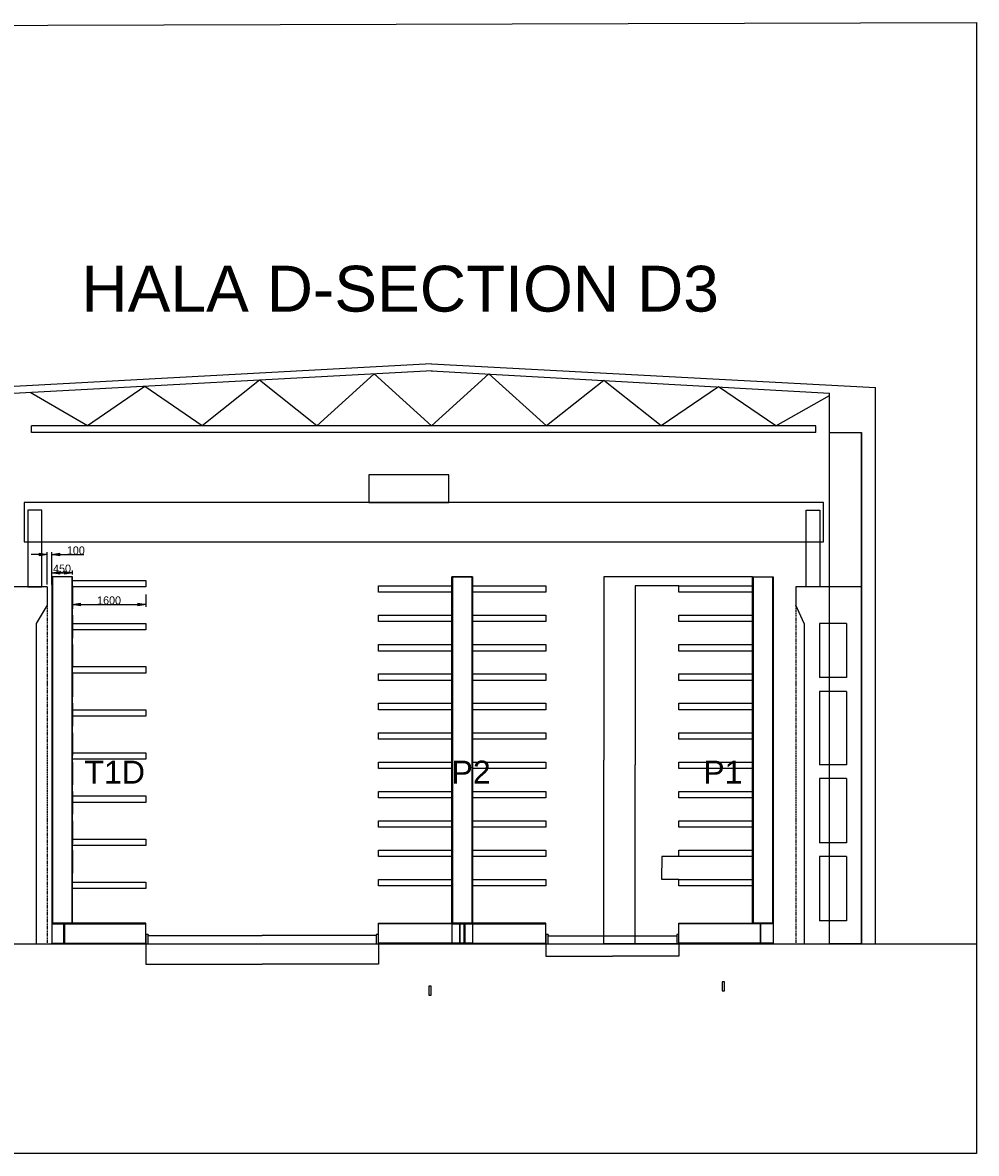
# Model space of a CAD drawing. Header units: millimetres. Extents: x -1190408159 to 361788912, y -2544212749 to 93633750.
# Tile 43 of 69: x 239797 to 260582, y -108913 to -84265. Entities that reach past the tile are written whole.
import ezdxf
from ezdxf.enums import TextEntityAlignment as Align

# ---------------------------------------------------------------- set-up
doc = ezdxf.new("R2010")
doc.units = ezdxf.units.MM
doc.header["$PDSIZE"] = -1
for name, pattern in [('DIVIDE', [31.75, 12.7, -6.35, 0, -6.35, 0, -6.35]), ('SPOJITÁ', [0]), ('ČÁRKOVANÁ', [19.049999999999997, 12.7, -6.35])]:
    doc.linetypes.add(name, pattern=pattern)
for name, color, linetype in [('KÓTY', 7, 'Continuous'), ('NAD', 7, 'DIVIDE'), ('POPIS', 7, 'Continuous'), ('rt_KOTY_50', 154, 'SPOJITÁ'), ('STAVBA', 7, 'Continuous'), ('TECHNOLOGIE', 150, 'Continuous')]:
    doc.layers.add(name, color=color, linetype=linetype)
doc.styles.add('ARIAL', font='ARIAL.TTF', dxfattribs={"height": 1000})
doc.styles.add('SEACAD_ARIAL_TTF', font='ARIAL.TTF')
doc.dimstyles.new('ME10_DIM_9', dxfattribs={"dimtxt": 175, "dimasz": 175, "dimexe": 50, "dimexo": 50, "dimtad": 1, "dimdec": 0, "dimdsep": 46, "dimtxsty": 'Standard', "dimblk1": 'CLOSED', "dimblk2": 'CLOSED', "dimsah": 1, "dimcen": 0.09, "dimclrd": 1, "dimclre": 1, "dimclrt": 3, "dimadec": 0, "dimazin": 0, "dimtfac": 1, "dimtdec": 4, "dimtofl": 0, "dimtmove": 0, "dimatfit": 0, "dimldrblk": 'CLOSED', "dimfxl": 1, "dimtolj": 1, "dimtzin": 0, "dimarcsym": 0})
doc.dimstyles.get("Standard").update_dxf_attribs({"dimtxt": 0.18, "dimasz": 0.18, "dimexe": 0.18, "dimexo": 0.0625, "dimgap": 0.09, "dimtad": 0, "dimtih": 1, "dimtoh": 1, "dimdec": 4, "dimzin": 0, "dimdsep": 46, "dimtxsty": 'Standard', "dimcen": 0.09, "dimadec": 0, "dimazin": 0, "dimtfac": 1, "dimtdec": 4, "dimtofl": 0, "dimtmove": 0, "dimatfit": 3, "dimfxl": 1, "dimtolj": 1, "dimtzin": 0, "dimarcsym": 0})

# ---------------------------------------------------------------- blocks, each defined once
blk = doc.blocks.new('*D1303')
at = {"layer": 'Defpoints', "color": 0, "lineweight": 80, "ltscale": 2, "transparency": 16777216}
for p in [(255700.6727933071, -96342.67933820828), (252461.560336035, -104342.6793382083), (255700.6727933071, -104342.6793382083)]:
    blk.add_point(p, dxfattribs=at)
at = {"layer": 'KÓTY', "color": 0, "lineweight": -2, "ltscale": 2, "transparency": 16777216}
for p, q in [((255700.6102933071, -96342.67933820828), (252461.380336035, -96342.67933820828)), ((252461.560336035, -96342.85933820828), (252461.560336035, -100342.4993382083)), ((252461.560336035, -104342.4993382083), (252461.560336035, -100342.8593382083)), ((255700.6102933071, -104342.6793382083), (252461.380336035, -104342.6793382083))]:
    blk.add_line(p, q, dxfattribs=at)
at = {"layer": 'KÓTY', "color": 0, "lineweight": 80, "ltscale": 2, "transparency": 16777216}
for points in [[(252461.530336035, -96342.85933820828), (252461.590336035, -96342.85933820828), (252461.560336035, -96342.67933820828)], [(252461.530336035, -104342.4993382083), (252461.590336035, -104342.4993382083), (252461.560336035, -104342.6793382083)]]:
    blk.add_solid(points, dxfattribs=at)
at = {"layer": 'KÓTY', "color": 0, "ltscale": 2, "transparency": 16777216, "insert": (252461.560336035, -100342.6793382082), "char_height": 0.18, "attachment_point": 5}
blk.add_mtext('\\A1;8000.0000', dxfattribs=at)
blk = doc.blocks.new('*D1304')
at = {"layer": 'Defpoints', "color": 0, "lineweight": 80, "ltscale": 2, "transparency": 16777216}
for p in [(254100.6727933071, -96542.67933820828), (253143.3161122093, -104342.6793382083), (254100.6727933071, -104342.6793382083)]:
    blk.add_point(p, dxfattribs=at)
at = {"layer": 'KÓTY', "color": 0, "lineweight": -2, "ltscale": 2, "transparency": 16777216}
for p, q in [((254100.6102933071, -96542.67933820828), (253143.1361122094, -96542.67933820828)), ((253143.3161122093, -96542.85933820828), (253143.3161122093, -100442.4993382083)), ((253143.3161122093, -104342.4993382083), (253143.3161122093, -100442.8593382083)), ((254100.6102933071, -104342.6793382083), (253143.1361122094, -104342.6793382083))]:
    blk.add_line(p, q, dxfattribs=at)
at = {"layer": 'KÓTY', "color": 0, "lineweight": 80, "ltscale": 2, "transparency": 16777216}
for points in [[(253143.2861122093, -96542.85933820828), (253143.3461122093, -96542.85933820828), (253143.3161122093, -96542.67933820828)], [(253143.2861122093, -104342.4993382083), (253143.3461122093, -104342.4993382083), (253143.3161122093, -104342.6793382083)]]:
    blk.add_solid(points, dxfattribs=at)
at = {"layer": 'KÓTY', "color": 0, "ltscale": 2, "transparency": 16777216, "insert": (253143.3161122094, -100442.6793382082), "char_height": 0.18, "attachment_point": 5}
blk.add_mtext('\\A1;7800.0000', dxfattribs=at)
blk = doc.blocks.new('*D1305')
at = {"layer": 'Defpoints', "color": 0, "lineweight": 80, "ltscale": 2, "transparency": 16777216}
for p in [(253725.237729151, -102442.6793382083), (254100.6727933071, -102442.6793382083), (254100.6727933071, -102942.6793382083)]:
    blk.add_point(p, dxfattribs=at)
at = {"layer": 'KÓTY', "color": 0, "lineweight": -2, "ltscale": 2, "transparency": 16777216}
for p, q in [((254100.6102933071, -102442.6793382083), (253725.057729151, -102442.6793382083)), ((253725.237729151, -102442.8593382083), (253725.237729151, -102692.4993382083)), ((253725.237729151, -102942.4993382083), (253725.237729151, -102692.8593382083)), ((254100.6102933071, -102942.6793382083), (253725.057729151, -102942.6793382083))]:
    blk.add_line(p, q, dxfattribs=at)
at = {"layer": 'KÓTY', "color": 0, "lineweight": 80, "ltscale": 2, "transparency": 16777216}
for points in [[(253725.207729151, -102442.8593382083), (253725.267729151, -102442.8593382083), (253725.237729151, -102442.6793382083)], [(253725.207729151, -102942.4993382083), (253725.267729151, -102942.4993382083), (253725.237729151, -102942.6793382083)]]:
    blk.add_solid(points, dxfattribs=at)
at = {"layer": 'KÓTY', "color": 0, "ltscale": 2, "transparency": 16777216, "insert": (253725.2377291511, -102692.6793382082), "char_height": 0.18, "attachment_point": 5}
blk.add_mtext('\\A1;500.0000', dxfattribs=at)
blk = doc.blocks.new('*D1306')
at = {"layer": 'Defpoints', "color": 0, "lineweight": 80, "ltscale": 2, "transparency": 16777216}
for p in [(251200.6727933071, -104327.6793382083), (254100.6727933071, -104327.6793382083), (254100.6727933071, -104617.7128214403)]:
    blk.add_point(p, dxfattribs=at)
at = {"layer": 'KÓTY', "color": 0, "lineweight": -2, "ltscale": 2, "transparency": 16777216}
for p, q in [((251200.6727933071, -104327.7418382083), (251200.6727933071, -104617.8928214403)), ((254100.6727933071, -104327.7418382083), (254100.6727933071, -104617.8928214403)), ((251200.8527933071, -104617.7128214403), (252649.9527933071, -104617.7128214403)), ((254100.4927933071, -104617.7128214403), (252651.3927933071, -104617.7128214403))]:
    blk.add_line(p, q, dxfattribs=at)
at = {"layer": 'KÓTY', "color": 0, "lineweight": 80, "ltscale": 2, "transparency": 16777216}
for points in [[(251200.8527933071, -104617.6828214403), (251200.8527933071, -104617.7428214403), (251200.6727933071, -104617.7128214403)], [(254100.4927933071, -104617.6828214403), (254100.4927933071, -104617.7428214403), (254100.6727933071, -104617.7128214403)]]:
    blk.add_solid(points, dxfattribs=at)
at = {"layer": 'KÓTY', "color": 0, "ltscale": 2, "transparency": 16777216, "insert": (252650.6727933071, -104617.7128214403), "char_height": 0.18, "attachment_point": 5}
blk.add_mtext('\\A1;2900.0000', dxfattribs=at)
blk = doc.blocks.new('*D1307')
at = {"layer": 'Defpoints', "color": 0, "lineweight": 80, "ltscale": 2, "transparency": 16777216}
for p in [(242480.6727933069, -104342.6793382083), (247550.6727933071, -104342.6793382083), (247550.6727933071, -104792.0088731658)]:
    blk.add_point(p, dxfattribs=at)
at = {"layer": 'KÓTY', "color": 0, "lineweight": -2, "ltscale": 2, "transparency": 16777216}
for p, q in [((242480.6727933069, -104342.7418382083), (242480.6727933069, -104792.1888731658)), ((247550.6727933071, -104342.7418382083), (247550.6727933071, -104792.1888731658)), ((242480.8527933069, -104792.0088731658), (245014.952793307, -104792.0088731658)), ((247550.4927933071, -104792.0088731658), (245016.392793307, -104792.0088731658))]:
    blk.add_line(p, q, dxfattribs=at)
at = {"layer": 'KÓTY', "color": 0, "lineweight": 80, "ltscale": 2, "transparency": 16777216}
for points in [[(242480.8527933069, -104791.9788731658), (242480.8527933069, -104792.0388731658), (242480.6727933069, -104792.0088731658)], [(247550.4927933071, -104791.9788731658), (247550.4927933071, -104792.0388731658), (247550.6727933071, -104792.0088731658)]]:
    blk.add_solid(points, dxfattribs=at)
at = {"layer": 'KÓTY', "color": 0, "ltscale": 2, "transparency": 16777216, "insert": (245015.672793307, -104792.0088731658), "char_height": 0.18, "attachment_point": 5}
blk.add_mtext('\\A1;5070.0000', dxfattribs=at)
blk = doc.blocks.new('*D1308')
at = {"layer": 'Defpoints', "color": 0, "lineweight": 80, "ltscale": 2, "transparency": 16777216}
for p in [(242530.6727933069, -104142.6793382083), (247500.6727933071, -104142.6793382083), (247500.6727933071, -104161.9661366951)]:
    blk.add_point(p, dxfattribs=at)
at = {"layer": 'KÓTY', "color": 0, "lineweight": -2, "ltscale": 2, "transparency": 16777216}
for p, q in [((242530.6727933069, -104142.7418382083), (242530.6727933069, -104162.1461366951)), ((242530.8527933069, -104161.9661366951), (245014.937793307, -104161.9661366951)), ((247500.4927933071, -104161.9661366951), (245016.407793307, -104161.9661366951)), ((247500.6727933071, -104142.7418382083), (247500.6727933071, -104162.1461366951))]:
    blk.add_line(p, q, dxfattribs=at)
at = {"layer": 'KÓTY', "color": 0, "lineweight": 80, "ltscale": 2, "transparency": 16777216}
for points in [[(242530.8527933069, -104161.9361366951), (242530.8527933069, -104161.9961366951), (242530.6727933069, -104161.9661366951)], [(247500.4927933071, -104161.9361366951), (247500.4927933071, -104161.9961366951), (247500.6727933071, -104161.9661366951)]]:
    blk.add_solid(points, dxfattribs=at)
at = {"layer": 'KÓTY', "color": 0, "ltscale": 2, "transparency": 16777216, "insert": (245015.672793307, -104161.9661366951), "char_height": 0.18, "attachment_point": 5}
blk.add_mtext('\\A1;4970.0000', dxfattribs=at)
blk = doc.blocks.new('*D1309')
at = {"layer": 'Defpoints', "color": 0, "lineweight": 80, "ltscale": 2, "transparency": 16777216}
for p in [(251250.6727933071, -104142.6793382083), (254050.6727933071, -104142.6793382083), (254050.6727933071, -104168.1218595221)]:
    blk.add_point(p, dxfattribs=at)
at = {"layer": 'KÓTY', "color": 0, "lineweight": -2, "ltscale": 2, "transparency": 16777216}
for p, q in [((251250.6727933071, -104142.7418382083), (251250.6727933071, -104168.3018595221)), ((251250.8527933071, -104168.1218595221), (254050.4927933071, -104168.1218595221)), ((254050.6727933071, -104142.7418382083), (254050.6727933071, -104168.3018595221))]:
    blk.add_line(p, q, dxfattribs=at)
at = {"layer": 'KÓTY', "color": 0, "lineweight": 80, "ltscale": 2, "transparency": 16777216}
for points in [[(251250.8527933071, -104168.0918595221), (251250.8527933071, -104168.1518595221), (251250.6727933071, -104168.1218595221)], [(254050.4927933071, -104168.0918595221), (254050.4927933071, -104168.1518595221), (254050.6727933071, -104168.1218595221)]]:
    blk.add_solid(points, dxfattribs=at)
at = {"layer": 'KÓTY', "color": 0, "ltscale": 2, "transparency": 16777216, "insert": (251864.4705631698, -103939.4592765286), "char_height": 0.18, "attachment_point": 5}
blk.add_mtext('\\A1;2800.0000', dxfattribs=at)
blk = doc.blocks.new('_CLOSED')
at = {"color": 0, "linetype": 'ByBlock', "lineweight": -2}
for p, q in [((-1, 0.166667), (0, 0)), ((-1, 0.166667), (-1, -0.166667)), ((0, 0), (-1, -0.166667)), ((0, 0), (-1, 0))]:
    blk.add_line(p, q, dxfattribs=at)
blk = doc.blocks.new('*D1310')
at = {"layer": 'Defpoints', "color": 0, "linetype": 'ByBlock', "lineweight": 80, "ltscale": 2, "transparency": 16777216}
for p in [(240430.6727933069, -95859.84247851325), (240330.6727933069, -96562.67933820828), (240430.6727933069, -96562.67933820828)]:
    blk.add_point(p, dxfattribs=at)
at = {"layer": 'NAD', "color": 1, "linetype": 'ByBlock', "lineweight": -2, "ltscale": 2, "transparency": 16777216}
for p, q in [((240155.6727933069, -95859.84247851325), (239980.6727933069, -95859.84247851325)), ((240330.6727933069, -96512.67933820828), (240330.6727933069, -95809.84247851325)), ((240430.6727933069, -96512.67933820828), (240430.6727933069, -95809.84247851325)), ((240605.6727933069, -95859.84247851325), (241131.9227933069, -95859.84247851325))]:
    blk.add_line(p, q, dxfattribs=at)
at = {"layer": 'NAD', "color": 1, "linetype": 'ByBlock', "lineweight": -2, "ltscale": 2, "transparency": 16777216, "xscale": 175, "yscale": 175, "zscale": 175}
blk.add_blockref('_CLOSED', (240330.6727933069, -95859.84247851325), dxfattribs=at)
at = {"layer": 'NAD', "color": 1, "linetype": 'ByBlock', "lineweight": -2, "ltscale": 2, "transparency": 16777216, "xscale": 175, "yscale": 175, "zscale": 175, "rotation": 180}
blk.add_blockref('_CLOSED', (240430.6727933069, -95859.84247851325), dxfattribs=at)
at = {"layer": 'NAD', "color": 3, "linetype": 'ByBlock', "ltscale": 2, "transparency": 16777216, "insert": (240956.2977933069, -95771.71747851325), "char_height": 175, "attachment_point": 5}
blk.add_mtext('\\A1;100', dxfattribs=at)
blk = doc.blocks.new('*D1311')
at = {"layer": 'Defpoints', "color": 0, "linetype": 'ByBlock', "lineweight": 80, "ltscale": 2, "transparency": 16777216}
for p in [(240430.6727933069, -96342.67933820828), (240880.6727933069, -96256.43146589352), (240880.6727933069, -96342.67933820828)]:
    blk.add_point(p, dxfattribs=at)
at = {"layer": 'NAD', "color": 1, "linetype": 'ByBlock', "lineweight": -2, "ltscale": 2, "transparency": 16777216}
for p, q in [((240430.6727933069, -96292.67933820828), (240430.6727933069, -96206.43146589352)), ((240605.6727933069, -96256.43146589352), (240705.6727933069, -96256.43146589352)), ((240880.6727933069, -96292.67933820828), (240880.6727933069, -96206.43146589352))]:
    blk.add_line(p, q, dxfattribs=at)
at = {"layer": 'NAD', "color": 1, "linetype": 'ByBlock', "lineweight": -2, "ltscale": 2, "transparency": 16777216, "xscale": 175, "yscale": 175, "zscale": 175, "rotation": 180}
blk.add_blockref('_CLOSED', (240430.6727933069, -96256.43146589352), dxfattribs=at)
at = {"layer": 'NAD', "color": 1, "linetype": 'ByBlock', "lineweight": -2, "ltscale": 2, "transparency": 16777216, "xscale": 175, "yscale": 175, "zscale": 175}
blk.add_blockref('_CLOSED', (240880.6727933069, -96256.43146589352), dxfattribs=at)
at = {"layer": 'NAD', "color": 3, "linetype": 'ByBlock', "ltscale": 2, "transparency": 16777216, "insert": (240655.6727933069, -96168.30646589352), "char_height": 175, "attachment_point": 5}
blk.add_mtext('\\A1;450', dxfattribs=at)
blk = doc.blocks.new('*D1300')
at = {"layer": 'Defpoints', "color": 0, "linetype": 'ByBlock', "lineweight": 80, "ltscale": 2, "transparency": 16777216}
for p in [(240880.6727933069, -96682.67933820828), (242480.6727933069, -96682.67933820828), (242480.6727933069, -96948.60076829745)]:
    blk.add_point(p, dxfattribs=at)
at = {"layer": 'NAD', "color": 1, "linetype": 'ByBlock', "lineweight": -2, "ltscale": 2, "transparency": 16777216}
for p, q in [((240880.6727933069, -96732.67933820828), (240880.6727933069, -96998.60076829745)), ((242480.6727933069, -96732.67933820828), (242480.6727933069, -96998.60076829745)), ((241055.6727933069, -96948.60076829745), (242305.6727933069, -96948.60076829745))]:
    blk.add_line(p, q, dxfattribs=at)
at = {"layer": 'NAD', "color": 1, "linetype": 'ByBlock', "lineweight": -2, "ltscale": 2, "transparency": 16777216, "xscale": 175, "yscale": 175, "zscale": 175, "rotation": 180}
blk.add_blockref('_CLOSED', (240880.6727933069, -96948.60076829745), dxfattribs=at)
at = {"layer": 'NAD', "color": 1, "linetype": 'ByBlock', "lineweight": -2, "ltscale": 2, "transparency": 16777216, "xscale": 175, "yscale": 175, "zscale": 175}
blk.add_blockref('_CLOSED', (242480.6727933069, -96948.60076829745), dxfattribs=at)
at = {"layer": 'NAD', "color": 3, "linetype": 'ByBlock', "ltscale": 2, "transparency": 16777216, "insert": (241680.6727933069, -96860.47576829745), "char_height": 175, "attachment_point": 5}
blk.add_mtext('\\A1;1600', dxfattribs=at)

msp = doc.modelspace()

# ---------------------------------------------------------------- linework, layer by layer
at = {"layer": 'KÓTY', "color": 0, "ltscale": 2}
for p, q in [((240445.6727933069, -96342.67933820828), (240445.6727933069, -103892.6793382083)), ((240865.6727933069, -96342.67933820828), (240865.6727933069, -103892.6793382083)), ((249165.6727933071, -96342.67933820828), (249165.6727933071, -103892.6793382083)), ((249165.6727933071, -96342.67933820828), (249165.6727933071, -103892.6793382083)), ((249585.6727933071, -96342.67933820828), (249585.6727933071, -103892.6793382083)), ((249585.6727933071, -96342.67933820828), (249585.6727933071, -103892.6793382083)), ((255715.6727933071, -96342.67933820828), (255715.6727933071, -103892.6793382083)), ((256135.6727933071, -96342.67933820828), (256135.6727933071, -103892.6793382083)), ((240880.6727933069, -96542.67933820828), (240880.6727933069, -97042.67933820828)), ((249150.6727933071, -96542.67933820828), (249150.6727933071, -97042.67933820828)), ((249600.6727933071, -96542.67933820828), (249600.6727933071, -97042.67933820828)), ((255700.6727933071, -96542.67933820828), (255700.6727933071, -97042.67933820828)), ((255700.6727933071, -96682.67933820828), (255700.6727933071, -97482.67933820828)), ((255700.6727933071, -96682.67933820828), (255700.6727933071, -97182.67933820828)), ((240880.6727933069, -97182.67933820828), (240880.6727933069, -97682.67933820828)), ((249600.6727933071, -97182.67933820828), (249600.6727933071, -97682.67933820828)), ((255700.6727933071, -97182.67933820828), (255700.6727933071, -97682.67933820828)), ((240880.6727933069, -97822.67933820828), (240880.6727933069, -98322.67933820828)), ((249600.6727933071, -97822.67933820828), (249600.6727933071, -98322.67933820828)), ((255700.6727933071, -97822.67933820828), (255700.6727933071, -98322.67933820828)), ((240880.6727933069, -98462.67933820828), (240880.6727933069, -98962.67933820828)), ((249600.6727933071, -98462.67933820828), (249600.6727933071, -98962.67933820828)), ((255700.6727933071, -98462.67933820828), (255700.6727933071, -98962.67933820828)), ((240880.6727933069, -99102.67933820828), (240880.6727933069, -99602.67933820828)), ((249600.6727933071, -99102.67933820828), (249600.6727933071, -99602.67933820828)), ((255700.6727933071, -99102.67933820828), (255700.6727933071, -99602.67933820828)), ((240880.6727933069, -99742.67933820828), (240880.6727933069, -100242.6793382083)), ((249600.6727933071, -99742.67933820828), (249600.6727933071, -100242.6793382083)), ((255700.6727933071, -99742.67933820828), (255700.6727933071, -100242.6793382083)), ((240880.6727933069, -100382.6793382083), (240880.6727933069, -100882.6793382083)), ((249600.6727933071, -100382.6793382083), (249600.6727933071, -100882.6793382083)), ((255700.6727933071, -100382.6793382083), (255700.6727933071, -100882.6793382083)), ((240880.6727933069, -101022.6793382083), (240880.6727933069, -101522.6793382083)), ((249600.6727933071, -101022.6793382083), (249600.6727933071, -101522.6793382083)), ((255700.6727933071, -101022.6793382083), (255700.6727933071, -101522.6793382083)), ((240880.6727933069, -101662.6793382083), (240880.6727933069, -102162.6793382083)), ((249600.6727933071, -101662.6793382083), (249600.6727933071, -102162.6793382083)), ((255700.6727933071, -101662.6793382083), (255700.6727933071, -102162.6793382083)), ((240880.6727933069, -102302.6793382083), (240880.6727933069, -102802.6793382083)), ((249600.6727933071, -102302.6793382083), (249600.6727933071, -102802.6793382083)), ((255700.6727933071, -102302.6793382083), (255700.6727933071, -102802.6793382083)), ((240430.6727933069, -103907.6793382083), (242480.6727933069, -103907.6793382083)), ((240697.2983648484, -104342.6793382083), (240697.2983648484, -103892.6793382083)), ((240697.2983648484, -103892.6793382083), (240712.2983648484, -103892.6793382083)), ((240712.2983648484, -103892.6793382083), (240712.2983648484, -104342.6793382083)), ((242480.6727933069, -104342.6793382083), (242480.6727933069, -103927.6793382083)), ((249600.6727933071, -103907.6793382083), (247550.6727933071, -103907.6793382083)), ((247550.6727933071, -104342.6793382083), (247550.6727933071, -103927.6793382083)), ((249150.6727933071, -103907.6793382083), (251200.6727933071, -103907.6793382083)), ((249319.0472217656, -103892.6793382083), (249319.0472217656, -104342.6793382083)), ((249334.0472217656, -103892.6793382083), (249319.0472217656, -103892.6793382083)), ((249334.0472217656, -104342.6793382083), (249334.0472217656, -103892.6793382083)), ((249417.2983648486, -104342.6793382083), (249417.2983648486, -103892.6793382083)), ((249417.2983648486, -103892.6793382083), (249432.2983648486, -103892.6793382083)), ((249432.2983648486, -103892.6793382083), (249432.2983648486, -104342.6793382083)), ((251200.6727933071, -104342.6793382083), (251200.6727933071, -103927.6793382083)), ((256150.6727933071, -103907.6793382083), (254100.6727933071, -103907.6793382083)), ((254100.6727933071, -104342.6793382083), (254100.6727933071, -103927.6793382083)), ((255869.0472217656, -103892.6793382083), (255869.0472217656, -104342.6793382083)), ((255884.0472217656, -103892.6793382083), (255869.0472217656, -103892.6793382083)), ((255884.0472217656, -104342.6793382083), (255884.0472217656, -103892.6793382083)), ((240430.6727933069, -104342.6793382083), (240430.6727933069, -104327.6793382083)), ((240430.6727933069, -104327.6793382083), (242480.6727933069, -104327.6793382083)), ((240712.2983648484, -104342.6793382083), (240697.2983648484, -104342.6793382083)), ((249600.6727933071, -104327.6793382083), (247550.6727933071, -104327.6793382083)), ((249150.6727933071, -104342.6793382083), (249150.6727933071, -104327.6793382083)), ((249150.6727933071, -104327.6793382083), (251200.6727933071, -104327.6793382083)), ((249319.0472217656, -104342.6793382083), (249334.0472217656, -104342.6793382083)), ((249432.2983648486, -104342.6793382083), (249417.2983648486, -104342.6793382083)), ((249600.6727933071, -104342.6793382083), (249600.6727933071, -104327.6793382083)), ((249600.6727933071, -104342.6793382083), (249600.6727933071, -104327.6793382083)), ((256150.6727933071, -104327.6793382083), (254100.6727933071, -104327.6793382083)), ((255869.0472217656, -104342.6793382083), (255884.0472217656, -104342.6793382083)), ((256150.6727933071, -104342.6793382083), (256150.6727933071, -104327.6793382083)), ((256150.6727933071, -104342.6793382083), (256150.6727933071, -104327.6793382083))]:
    msp.add_line(p, q, dxfattribs=at)
at = {"layer": 'KÓTY', "color": 0, "linetype": 'ČÁRKOVANÁ', "ltscale": 2}
for p, q in [((240330.6727933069, -96562.67933820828), (240330.6727933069, -104342.6793382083)), ((256650.6727933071, -96562.67933820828), (256650.6727933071, -104342.6793382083))]:
    msp.add_line(p, q, dxfattribs=at)
at = {"layer": 'KÓTY', "color": 0, "ltscale": 2}
for points in [[(240430.6727933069, -103892.6793382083), (240880.6727933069, -103892.6793382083), (240880.6727933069, -96342.67933820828), (240430.6727933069, -96342.67933820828)], [(249150.6727933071, -103892.6793382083), (249600.6727933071, -103892.6793382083), (249600.6727933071, -96342.67933820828), (249150.6727933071, -96342.67933820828)], [(249600.6727933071, -103892.6793382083), (249150.6727933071, -103892.6793382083), (249150.6727933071, -96342.67933820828), (249600.6727933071, -96342.67933820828)], [(256150.6727933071, -103892.6793382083), (255700.6727933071, -103892.6793382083), (255700.6727933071, -96342.67933820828), (256150.6727933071, -96342.67933820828)], [(240880.6727933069, -96562.67933820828), (240880.6727933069, -96422.67933820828), (242480.6727933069, -96422.67933820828), (242480.6727933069, -96562.67933820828)], [(247550.6727933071, -96682.67933820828), (247550.6727933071, -96542.67933820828), (249150.6727933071, -96542.67933820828), (249150.6727933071, -96682.67933820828)], [(249600.6727933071, -96682.67933820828), (249600.6727933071, -96542.67933820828), (251200.6727933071, -96542.67933820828), (251200.6727933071, -96682.67933820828)], [(254100.6727933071, -96682.67933820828), (254100.6727933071, -96542.67933820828), (255700.6727933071, -96542.67933820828), (255700.6727933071, -96682.67933820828)], [(247550.6727933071, -97322.67933820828), (247550.6727933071, -97182.67933820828), (249150.6727933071, -97182.67933820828), (249150.6727933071, -97322.67933820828)], [(249600.6727933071, -97322.67933820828), (249600.6727933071, -97182.67933820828), (251200.6727933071, -97182.67933820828), (251200.6727933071, -97322.67933820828)], [(254100.6727933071, -97322.67933820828), (254100.6727933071, -97182.67933820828), (255700.6727933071, -97182.67933820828), (255700.6727933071, -97322.67933820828)], [(240880.6727933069, -97502.67933820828), (240880.6727933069, -97362.67933820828), (242480.6727933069, -97362.67933820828), (242480.6727933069, -97502.67933820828)], [(247550.6727933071, -97962.67933820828), (247550.6727933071, -97822.67933820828), (249150.6727933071, -97822.67933820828), (249150.6727933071, -97962.67933820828)], [(249600.6727933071, -97962.67933820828), (249600.6727933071, -97822.67933820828), (251200.6727933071, -97822.67933820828), (251200.6727933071, -97962.67933820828)], [(254100.6727933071, -97962.67933820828), (254100.6727933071, -97822.67933820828), (255700.6727933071, -97822.67933820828), (255700.6727933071, -97962.67933820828)], [(240880.6727933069, -98442.67933820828), (240880.6727933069, -98302.67933820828), (242480.6727933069, -98302.67933820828), (242480.6727933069, -98442.67933820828)], [(247550.6727933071, -98602.67933820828), (247550.6727933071, -98462.67933820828), (249150.6727933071, -98462.67933820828), (249150.6727933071, -98602.67933820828)], [(249600.6727933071, -98602.67933820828), (249600.6727933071, -98462.67933820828), (251200.6727933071, -98462.67933820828), (251200.6727933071, -98602.67933820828)], [(254100.6727933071, -98602.67933820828), (254100.6727933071, -98462.67933820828), (255700.6727933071, -98462.67933820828), (255700.6727933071, -98602.67933820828)], [(240880.6727933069, -99382.67933820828), (240880.6727933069, -99242.67933820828), (242480.6727933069, -99242.67933820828), (242480.6727933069, -99382.67933820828)], [(247550.6727933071, -99242.67933820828), (247550.6727933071, -99102.67933820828), (249150.6727933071, -99102.67933820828), (249150.6727933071, -99242.67933820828)], [(249600.6727933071, -99242.67933820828), (249600.6727933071, -99102.67933820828), (251200.6727933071, -99102.67933820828), (251200.6727933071, -99242.67933820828)], [(254100.6727933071, -99242.67933820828), (254100.6727933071, -99102.67933820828), (255700.6727933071, -99102.67933820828), (255700.6727933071, -99242.67933820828)], [(247550.6727933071, -99882.67933820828), (247550.6727933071, -99742.67933820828), (249150.6727933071, -99742.67933820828), (249150.6727933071, -99882.67933820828)], [(249600.6727933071, -99882.67933820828), (249600.6727933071, -99742.67933820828), (251200.6727933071, -99742.67933820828), (251200.6727933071, -99882.67933820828)], [(254100.6727933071, -99882.67933820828), (254100.6727933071, -99742.67933820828), (255700.6727933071, -99742.67933820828), (255700.6727933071, -99882.67933820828)], [(240880.6727933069, -100322.6793382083), (240880.6727933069, -100182.6793382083), (242480.6727933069, -100182.6793382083), (242480.6727933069, -100322.6793382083)], [(247550.6727933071, -100522.6793382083), (247550.6727933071, -100382.6793382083), (249150.6727933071, -100382.6793382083), (249150.6727933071, -100522.6793382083)], [(249600.6727933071, -100522.6793382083), (249600.6727933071, -100382.6793382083), (251200.6727933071, -100382.6793382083), (251200.6727933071, -100522.6793382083)], [(254100.6727933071, -100522.6793382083), (254100.6727933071, -100382.6793382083), (255700.6727933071, -100382.6793382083), (255700.6727933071, -100522.6793382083)], [(247550.6727933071, -101162.6793382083), (247550.6727933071, -101022.6793382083), (249150.6727933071, -101022.6793382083), (249150.6727933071, -101162.6793382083)], [(249600.6727933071, -101162.6793382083), (249600.6727933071, -101022.6793382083), (251200.6727933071, -101022.6793382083), (251200.6727933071, -101162.6793382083)], [(254100.6727933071, -101162.6793382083), (254100.6727933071, -101022.6793382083), (255700.6727933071, -101022.6793382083), (255700.6727933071, -101162.6793382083)], [(240880.6727933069, -101262.6793382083), (240880.6727933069, -101122.6793382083), (242480.6727933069, -101122.6793382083), (242480.6727933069, -101262.6793382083)], [(247550.6727933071, -101802.6793382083), (247550.6727933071, -101662.6793382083), (249150.6727933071, -101662.6793382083), (249150.6727933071, -101802.6793382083)], [(249600.6727933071, -101802.6793382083), (249600.6727933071, -101662.6793382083), (251200.6727933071, -101662.6793382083), (251200.6727933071, -101802.6793382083)], [(254100.6727933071, -101802.6793382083), (254100.6727933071, -101662.6793382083), (255700.6727933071, -101662.6793382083), (255700.6727933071, -101802.6793382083)], [(240880.6727933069, -102202.6793382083), (240880.6727933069, -102062.6793382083), (242480.6727933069, -102062.6793382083), (242480.6727933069, -102202.6793382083)], [(247550.6727933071, -102442.6793382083), (247550.6727933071, -102302.6793382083), (249150.6727933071, -102302.6793382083), (249150.6727933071, -102442.6793382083)], [(249600.6727933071, -102442.6793382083), (249600.6727933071, -102302.6793382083), (251200.6727933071, -102302.6793382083), (251200.6727933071, -102442.6793382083)], [(254100.6727933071, -102442.6793382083), (254100.6727933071, -102302.6793382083), (255700.6727933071, -102302.6793382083), (255700.6727933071, -102442.6793382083)], [(240880.6727933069, -103142.6793382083), (240880.6727933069, -103002.6793382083), (242480.6727933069, -103002.6793382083), (242480.6727933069, -103142.6793382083)], [(247550.6727933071, -103082.6793382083), (247550.6727933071, -102942.6793382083), (249150.6727933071, -102942.6793382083), (249150.6727933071, -103082.6793382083)], [(249600.6727933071, -103082.6793382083), (249600.6727933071, -102942.6793382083), (251200.6727933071, -102942.6793382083), (251200.6727933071, -103082.6793382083)], [(254100.6727933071, -103082.6793382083), (254100.6727933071, -102942.6793382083), (255700.6727933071, -102942.6793382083), (255700.6727933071, -103082.6793382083)], [(240430.6727933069, -104342.6793382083), (242480.6727933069, -104342.6793382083), (242480.6727933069, -103892.6793382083), (240430.6727933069, -103892.6793382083)], [(249600.6727933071, -104342.6793382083), (247550.6727933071, -104342.6793382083), (247550.6727933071, -103892.6793382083), (249600.6727933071, -103892.6793382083)], [(249150.6727933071, -104342.6793382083), (251200.6727933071, -104342.6793382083), (251200.6727933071, -103892.6793382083), (249150.6727933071, -103892.6793382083)], [(256150.6727933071, -104342.6793382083), (254100.6727933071, -104342.6793382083), (254100.6727933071, -103892.6793382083), (256150.6727933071, -103892.6793382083)], [(242480.6727933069, -104342.6793382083), (242530.6727933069, -104342.6793382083), (242530.6727933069, -104142.6793382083), (242480.6727933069, -104142.6793382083)], [(247500.6727933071, -104342.6793382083), (247550.6727933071, -104342.6793382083), (247550.6727933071, -104142.6793382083), (247500.6727933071, -104142.6793382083)], [(251200.6727933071, -104342.6793382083), (251250.6727933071, -104342.6793382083), (251250.6727933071, -104142.6793382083), (251200.6727933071, -104142.6793382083)], [(254050.6727933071, -104342.6793382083), (254100.6727933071, -104342.6793382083), (254100.6727933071, -104142.6793382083), (254050.6727933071, -104142.6793382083)], [(255043.5867003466, -105373.4424217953), (255093.5867003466, -105373.4424217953), (255093.5867003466, -105173.4424217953), (255043.5867003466, -105173.4424217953)], [(248649.5591286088, -105466.3788228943), (248699.5591286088, -105466.3788228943), (248699.5591286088, -105266.3788228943), (248649.5591286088, -105266.3788228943)]]:
    msp.add_lwpolyline(points, close=True, dxfattribs=at)
at = {"layer": 'rt_KOTY_50', "linetype": 'ByBlock', "ltscale": 2}
msp.add_lwpolyline([(197334.2729676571, -84442.06978808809), (260582.4696001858, -84264.96206084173), (260582.4696001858, -108913.4405348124), (197334.2729676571, -108913.4405348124)], close=True, dxfattribs=at)
at = {"layer": 'STAVBA'}
for p, q in [((248718.6656905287, -91852.46623214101), (239332.2101686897, -92364.2686051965)), ((248710.6727933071, -91702.67933820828), (239614.8637318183, -92198.63403076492)), ((247460.6727933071, -91921.05908367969), (246210.6727933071, -93052.67933820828)), ((248710.6727933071, -93052.67933820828), (247460.6727933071, -91921.05908367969)), ((248702.6798960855, -91852.46623214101), (257380.6727933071, -92344.88847852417)), ((248710.6727933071, -91702.67933820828), (258380.6727933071, -92218.68787609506)), ((249960.6727933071, -91923.84952269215), (248710.6727933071, -93052.67933820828)), ((251210.6727933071, -93052.67933820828), (249960.6727933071, -91923.84952269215)), ((244960.6727933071, -92057.37315129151), (243710.6727933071, -93052.67933820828)), ((246210.6727933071, -93052.67933820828), (244960.6727933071, -92057.37315129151)), ((252460.6727933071, -92065.70900915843), (251210.6727933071, -93052.67933820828)), ((253710.6727933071, -93052.67933820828), (252460.6727933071, -92065.70900915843)), ((241210.6727933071, -93052.67933820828), (239960.6727933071, -92330.00128651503)), ((242460.6727933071, -92193.68721890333), (241210.6727933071, -93052.67933820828)), ((243710.6727933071, -93052.67933820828), (242460.6727933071, -92193.68721890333)), ((254960.6727933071, -92207.56849562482), (253710.6727933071, -93052.67933820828)), ((256210.6727933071, -93052.67933820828), (254960.6727933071, -92207.56849562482)), ((256210.6727933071, -93052.67933820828), (257380.6727933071, -92394.43606888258)), ((257380.6727933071, -93202.67933820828), (257380.6727933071, -92344.88847852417)), ((258380.6727933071, -104342.6793382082), (258380.6727933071, -92218.68787609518)), ((257080.6727933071, -93052.67933820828), (239990.6727933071, -93052.67933820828)), ((239990.6727933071, -93202.67933820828), (239990.6727933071, -93052.67933820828)), ((257080.6727933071, -93202.67933820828), (257080.6727933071, -93052.67933820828)), ((257080.6727933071, -93202.67933820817), (239990.6727933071, -93202.67933820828)), ((258080.6727933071, -104342.6793382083), (258080.6727933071, -93202.67933820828)), ((240330.6727933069, -96562.67933820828), (238330.6727933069, -96562.67933820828)), ((240330.6727933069, -96562.67933820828), (240330.6727933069, -96962.67933820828)), ((258080.6727933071, -96562.67933820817), (256650.6727933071, -96562.67933820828)), ((256650.6727933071, -96562.67933820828), (256650.6727933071, -96962.67933820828)), ((258080.6727933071, -96562.67933820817), (258080.6727933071, -104342.6793382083)), ((240330.6727933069, -96962.67933820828), (240090.6727933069, -97362.67933820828)), ((256830.6727933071, -97362.67933820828), (256650.6727933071, -96962.67933820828)), ((240090.6727933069, -97362.67933820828), (240090.6727933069, -104342.6793382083)), ((256830.6727933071, -97362.67933820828), (256830.6727933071, -104342.6793382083)), ((257750.6727933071, -97362.67933820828), (257160.6727933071, -97362.67933820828)), ((257160.6727933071, -97362.67933820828), (257160.6727933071, -98542.67933820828)), ((257750.6727933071, -97362.67933820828), (257750.6727933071, -98542.67933820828)), ((257750.6727933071, -98542.67933820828), (257160.6727933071, -98542.67933820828)), ((257160.6727933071, -98842.67933820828), (257160.6727933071, -100442.6793382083)), ((257750.6727933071, -98842.67933820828), (257160.6727933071, -98842.67933820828)), ((257750.6727933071, -98842.67933820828), (257750.6727933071, -100442.6793382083)), ((257750.6727933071, -100442.6793382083), (257160.6727933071, -100442.6793382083)), ((257160.6727933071, -100742.6793382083), (257160.6727933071, -102142.6793382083)), ((257750.6727933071, -100742.6793382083), (257160.6727933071, -100742.6793382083)), ((257160.6727933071, -100742.6793382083), (257160.6727933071, -102142.6793382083)), ((257750.6727933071, -100742.6793382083), (257750.6727933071, -102142.6793382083)), ((257750.6727933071, -100742.6793382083), (257750.6727933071, -102142.6793382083)), ((257750.6727933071, -102142.6793382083), (257160.6727933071, -102142.6793382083)), ((257750.6727933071, -102442.6793382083), (257160.6727933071, -102442.6793382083)), ((257160.6727933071, -102442.6793382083), (257160.6727933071, -103842.6793382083)), ((257750.6727933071, -102442.6793382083), (257750.6727933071, -103842.6793382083)), ((257750.6727933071, -103842.6793382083), (257160.6727933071, -103842.6793382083)), ((199832.4696001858, -104342.6793382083), (260582.4696001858, -104342.6793382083))]:
    msp.add_line(p, q, dxfattribs=at)
msp.add_lwpolyline([(258080.6727933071, -104342.6793382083), (257380.6727933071, -104342.6793382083), (257380.6727933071, -93202.67933820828), (258080.6727933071, -93202.67933820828)], close=True, dxfattribs=at)
at = {"layer": 'TECHNOLOGIE'}
for points in [[(247342.4696001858, -94723.67933820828), (249082.4696001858, -94723.67933820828), (249082.4696001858, -94123.67933820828), (247342.4696001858, -94123.67933820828)], [(239832.4696001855, -95583.67933820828), (257252.4696001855, -95583.67933820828), (257252.4696001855, -94723.67933820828), (239832.4696001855, -94723.67933820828)], [(239912.4696001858, -96562.67933820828), (240212.4696001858, -96562.67933820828), (240212.4696001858, -94892.67933820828), (239912.4696001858, -94892.67933820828)], [(257172.4696001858, -96562.67933820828), (256872.4696001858, -96562.67933820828), (256872.4696001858, -94892.67933820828), (257172.4696001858, -94892.67933820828)]]:
    msp.add_lwpolyline(points, close=True, dxfattribs=at)

# ---------------------------------------------------------------- texts
at = {"layer": 'POPIS', "style": 'ARIAL'}
msp.add_text('HALA D-SECTION D3', height=1000, dxfattribs=at).set_placement((241077.8763967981, -89565.09771978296), align=Align.TOP_LEFT)
at = {"layer": 'POPIS', "color": 6, "linetype": 'Continuous', "style": 'SEACAD_ARIAL_TTF'}
for s, p in [('T1D', (241143.8430444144, -100353.3417667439)), ('P2', (249143.8315100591, -100353.3417667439)), ('P1', (254630.5579045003, -100353.3417667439))]:
    msp.add_text(s, height=500, dxfattribs=at).set_placement(p, align=Align.TOP_LEFT)

# ---------------------------------------------------------------- dimensions: what is measured, and where the dimension line sits
at = {"layer": 'KÓTY', "color": 0, "ltscale": 2}
for base, p1, p2, picture, middle in [((252461.560336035, -104342.6793382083), (255700.6727933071, -96342.67933820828), (255700.6727933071, -104342.6793382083), '*D1303', (252461.560336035, -100342.6793382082)), ((253143.3161122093, -104342.6793382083), (254100.6727933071, -96542.67933820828), (254100.6727933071, -104342.6793382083), '*D1304', (253143.3161122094, -100442.6793382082)), ((253725.237729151, -102442.6793382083), (254100.6727933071, -102942.6793382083), (254100.6727933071, -102442.6793382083), '*D1305', (253725.2377291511, -102692.6793382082))]:
    dim = msp.add_linear_dim(base=base, p1=p1, p2=p2, angle=90, dimstyle='Standard', dxfattribs=at)
    dim.commit()
    dim.dimension.update_dxf_attribs({"geometry": picture, "text_midpoint": middle})
dim = msp.add_linear_dim(base=(254050.6727933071, -104168.1218595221), p1=(251250.6727933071, -104142.6793382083), p2=(254050.6727933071, -104142.6793382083), dimstyle='Standard', override={"dimtmove": 2}, dxfattribs=at)
dim.commit()
dim.dimension.update_dxf_attribs({"geometry": '*D1309', "text_midpoint": (251864.4705631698, -103939.4592765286), "dimtype": 160})
for base, p1, p2, picture, middle in [((247500.6727933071, -104161.9661366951), (242530.6727933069, -104142.6793382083), (247500.6727933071, -104142.6793382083), '*D1308', (245015.672793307, -104161.9661366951)), ((247550.6727933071, -104792.0088731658), (242480.6727933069, -104342.6793382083), (247550.6727933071, -104342.6793382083), '*D1307', (245015.672793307, -104792.0088731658)), ((254100.6727933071, -104617.7128214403), (251200.6727933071, -104327.6793382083), (254100.6727933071, -104327.6793382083), '*D1306', (252650.6727933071, -104617.7128214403))]:
    dim = msp.add_linear_dim(base=base, p1=p1, p2=p2, dimstyle='Standard', dxfattribs=at)
    dim.commit()
    dim.dimension.update_dxf_attribs({"geometry": picture, "text_midpoint": middle})
at = {"layer": 'NAD', "color": 1, "linetype": 'ByBlock', "ltscale": 2}
for base, p1, p2, picture, middle in [((240430.6727933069, -95859.84247851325), (240330.6727933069, -96562.67933820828), (240430.6727933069, -96562.67933820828), '*D1310', (240956.2977933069, -95771.71747851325)), ((240880.6727933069, -96256.43146589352), (240430.6727933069, -96342.67933820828), (240880.6727933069, -96342.67933820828), '*D1311', (240655.6727933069, -96168.30646589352)), ((242480.6727933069, -96948.60076829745), (240880.6727933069, -96682.67933820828), (242480.6727933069, -96682.67933820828), '*D1300', (241680.6727933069, -96860.47576829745))]:
    dim = msp.add_linear_dim(base=base, p1=p1, p2=p2, dimstyle='ME10_DIM_9', dxfattribs=at)
    dim.commit()
    dim.dimension.update_dxf_attribs({"geometry": picture, "text_midpoint": middle})

doc.saveas('drawing.dxf')
